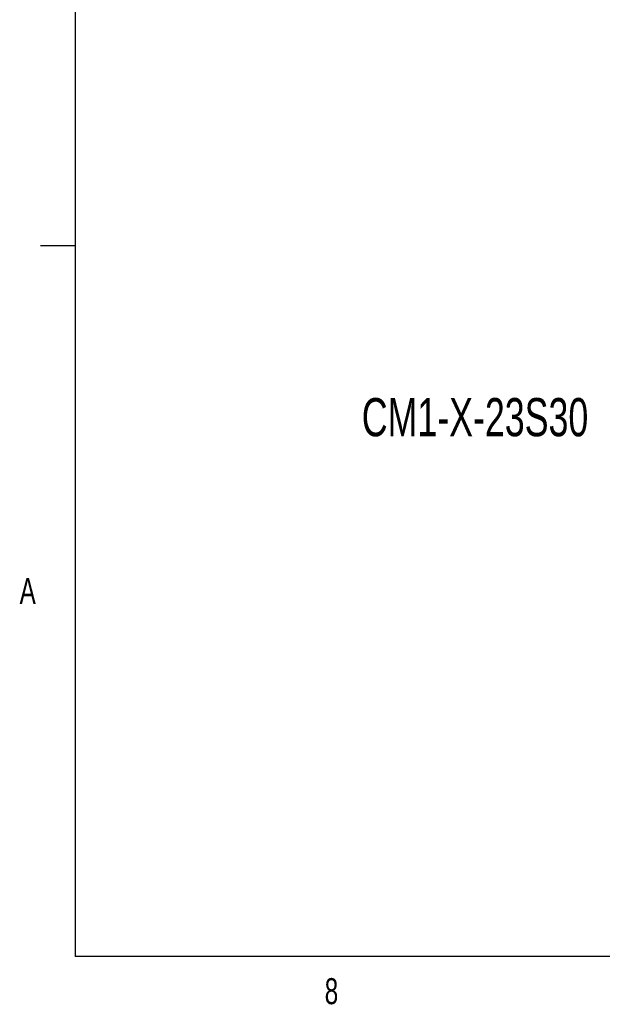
# Model space of a CAD drawing. Extents: x 11 to 421, y 5 to 275.
# Tile 1 of 13: x 11 to 64, y 6 to 96. Entities that reach past the tile are written whole.
import ezdxf
from ezdxf.enums import TextEntityAlignment as Align

# ---------------------------------------------------------------- set-up
doc = ezdxf.new("R2010")
doc.units = 0
doc.layers.get('0').update_dxf_attribs({"linetype": 'CONTINUOUS'})

# ---------------------------------------------------------------- blocks, each defined once
blk = doc.blocks.new('SW_NOTE_5')
at = {"color": 0, "linetype": 'CONTINUOUS'}
blk.add_line((-8.939, 8.601), (0, 0), dxfattribs=at)
blk.add_solid([(0, 0), (-1.815, 2.44), (-2.509, 1.72)], dxfattribs=at)
at = {"color": 0, "linetype": 'CONTINUOUS', "width": 0.7}
blk.add_text('CM1-X-23S30', height=3.5, dxfattribs=at).set_placement((-38.719, 8.602), align=Align.BOTTOM_LEFT)

msp = doc.modelspace()

# ---------------------------------------------------------------- linework, layer by layer
at = {"color": 7, "linetype": 'CONTINUOUS'}
for p, q in [((15.907, 270.309), (15.907, 9.959)), ((15.907, 75.046), (12.732, 75.046)), ((415.957, 9.959), (15.907, 9.959))]:
    msp.add_line(p, q, dxfattribs=at)

# ---------------------------------------------------------------- block references
msp.add_blockref('SW_NOTE_5', (80.896, 47.962), dxfattribs=at)

# ---------------------------------------------------------------- texts
at = {"color": 7, "linetype": 'CONTINUOUS', "width": 0.7}
for s, p in [('A', (10.821, 41.529)), ('8', (38.78, 4.88))]:
    msp.add_text(s, height=2.381, dxfattribs=at).set_placement(p, align=Align.BOTTOM_LEFT)

doc.saveas('drawing.dxf')
